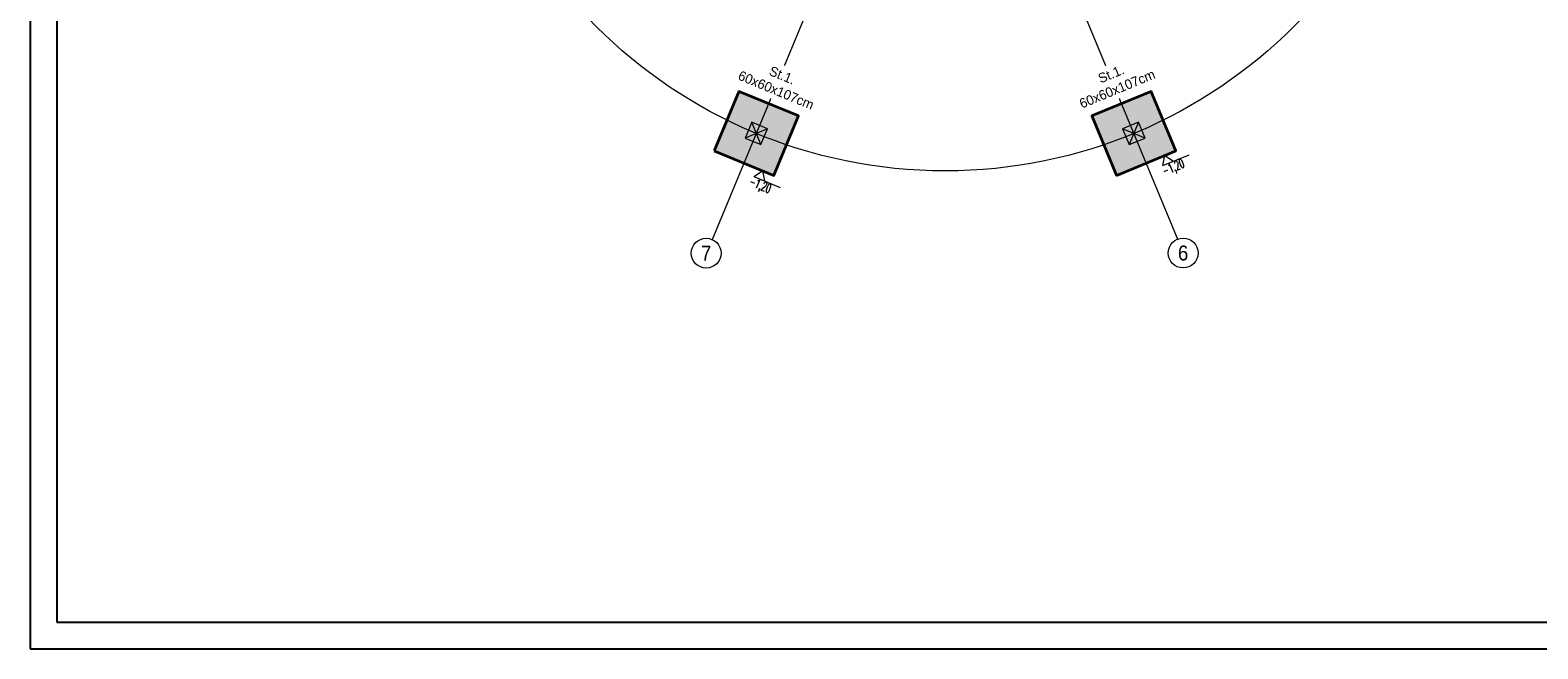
# Model space of a CAD drawing. Header units: millimetres. Extents: x 219841 to 236232, y -126388 to -112129.
# Tile 1 of 30: x 222162 to 223569, y -113614 to -113036. Entities that reach past the tile are written whole.
import ezdxf
from ezdxf.enums import TextEntityAlignment as Align
from ezdxf.lldxf.tags import DXFTag

# ---------------------------------------------------------------- set-up
doc = ezdxf.new("R2010")
doc.units = ezdxf.units.MM
for name, color, linetype, lineweight in [('A oś', 8, 'DASHDOT', 20), ('A-KOTE', 30, 'Continuous', 13), ('A-WIDOKOWA', 7, 'Continuous', 25), ('K_HATCH', 8, 'Continuous', 9), ('Opis', 41, 'Continuous', 9), ('przekrojowa', 45, 'Continuous', 35), ('widokowa', 151, 'Continuous', 18)]:
    doc.layers.add(name, color=color, linetype=linetype, lineweight=lineweight)
doc.styles.add('AK_Arial', font='arial.ttf', dxfattribs={"width": 0.7})
doc.styles.add('Arial', font='GOTHIC.TTF')
doc.styles.add('BA_OPISY_1-100', font='romans.shx', dxfattribs={"width": 0.6, "height": 25})
doc.styles.get("Standard").update_dxf_attribs({"font": 'GOTHIC.TTF'})
tags = doc.linetypes.add('DASHDOT', pattern=[25.4, 12.7, -6.35, 0, -6.35]).pattern_tags.tags
tags[10:11] = [DXFTag(74, 4), DXFTag(75, 0), DXFTag(340, '0'), DXFTag(46, 1.0), DXFTag(50, 0.0), DXFTag(44, 0.0), DXFTag(45, 0.0)]
tags[8:9] = [DXFTag(74, 4), DXFTag(75, 0), DXFTag(340, '0'), DXFTag(46, 1.0), DXFTag(50, 0.0), DXFTag(44, 0.0), DXFTag(45, 0.0)]
tags[6:7] = [DXFTag(74, 4), DXFTag(75, 0), DXFTag(340, '0'), DXFTag(46, 1.0), DXFTag(50, 0.0), DXFTag(44, 0.0), DXFTag(45, 0.0)]
tags[4:5] = [DXFTag(74, 4), DXFTag(75, 0), DXFTag(340, '0'), DXFTag(46, 1.0), DXFTag(50, 0.0), DXFTag(44, 0.0), DXFTag(45, 0.0)]
tags = doc.linetypes.add('HIDDEN2', pattern=[4.7625, 3.175, -1.5875]).pattern_tags.tags
tags[6:7] = [DXFTag(74, 4), DXFTag(75, 0), DXFTag(340, '0'), DXFTag(46, 1.0), DXFTag(50, 0.0), DXFTag(44, 0.0), DXFTag(45, 0.0)]
tags[4:5] = [DXFTag(74, 4), DXFTag(75, 0), DXFTag(340, '0'), DXFTag(46, 1.0), DXFTag(50, 0.0), DXFTag(44, 0.0), DXFTag(45, 0.0)]

# ---------------------------------------------------------------- blocks, each defined once
blk = doc.blocks.new('$OS')
at = {"linetype": 'ByBlock'}
blk.add_circle((0, 0), 75, dxfattribs=at)
at = {"linetype": 'ByBlock', "style": 'Arial', "width": 0.62}
blk.add_attdef('NR', text='', height=75, dxfattribs=at).set_placement((0, 0), align=Align.MIDDLE_CENTER)
blk = doc.blocks.new('FINISHING LEVEL 1')
at = {"color": 0, "linetype": 'Continuous'}
blk.add_line((-8, 12), (31.4, 12), dxfattribs=at)
blk.add_lwpolyline([(-8, 12), (0, 0), (8, 12)], dxfattribs=at)
at = {"color": 0, "style": 'BA_OPISY_1-100', "width": 0.6}
blk.add_attdef('FINISHING_LEVEL:', (-7.7, 15.3), '', height=12.5, dxfattribs=at)

msp = doc.modelspace()

# ---------------------------------------------------------------- hatches: boundary and pattern name
at = {"layer": 'K_HATCH'}
h = msp.add_hatch(dxfattribs=at)
h.set_pattern_fill('ANSI33', color=256, scale=1.5)
h.set_pattern_definition([(45, (222551.556, -113171.68), (-6.73519, 6.73519), []), (45, (222558.291, -113171.68), (-6.73519, 6.73519), [4.7625, -2.38125])])
h.paths.add_polyline_path([(222800.51, -112266.28), (222823.47, -112321.71), (222878.9, -112298.75), (222855.94, -112243.32)])
h.paths.add_polyline_path([(223152.57, -112298.75), (223208.01, -112321.71), (223230.97, -112266.28), (223175.54, -112243.32)])
h.paths.add_polyline_path([(223401.52, -112515.23), (223424.49, -112570.66), (223479.92, -112547.7), (223456.96, -112492.27)])
h.paths.add_polyline_path([(223152.57, -113116.25), (223175.54, -113171.68), (223230.97, -113148.72), (223208.01, -113093.29)])
h.paths.add_polyline_path([(222800.51, -113148.72), (222855.94, -113171.68), (222878.9, -113116.25), (222823.47, -113093.29)])
h.paths.add_polyline_path([(222551.56, -112867.3), (222574.52, -112922.73), (222629.95, -112899.77), (222606.99, -112844.34)])
h.paths.add_polyline_path([(222612.7, -112556.88), (222629.95, -112515.23), (222574.52, -112492.27), (222557.27, -112533.91)])
h.paths.add_polyline_path([(223462.67, -112908.94), (223479.92, -112867.3), (223424.49, -112844.34), (223407.24, -112885.98)])
h.paths.add_polyline_path([(223401.52, -112899.77), (223456.96, -112922.73), (223462.67, -112908.94), (223407.24, -112885.98)])
h.paths.add_polyline_path([(222551.56, -112547.7), (222606.99, -112570.66), (222612.7, -112556.88), (222557.27, -112533.91)])

# ---------------------------------------------------------------- linework, layer by layer
at = {"layer": 'A oś', "ltscale": 2}
for p, q in [((223233.1, -113232.26), (222798.37, -112182.74)), ((222798.37, -113232.26), (223233.1, -112182.74)), ((222798.37, -113232.26), (223233.1, -112182.74))]:
    msp.add_line(p, q, dxfattribs=at)
at = {"layer": 'A-WIDOKOWA'}
msp.add_lwpolyline([(222187.48, -113588.6), (224237.48, -113588.6), (224237.48, -112153.6), (222187.48, -112153.6)], close=True, dxfattribs=at)
at = {"layer": 'Defpoints'}
msp.add_lwpolyline([(222162.48, -113613.6), (224262.48, -113613.6), (224262.48, -112128.6), (222162.48, -112128.6)], close=True, dxfattribs=at)
at = {"layer": 'przekrojowa'}
for points in [[(222800.51, -113148.72), (222855.94, -113171.68), (222878.9, -113116.25), (222823.47, -113093.29)], [(223175.54, -113171.68), (223230.97, -113148.72), (223208.01, -113093.29), (223152.57, -113116.25)]]:
    msp.add_lwpolyline(points, close=True, dxfattribs=at)
at = {"layer": 'widokowa', "linetype": 'HIDDEN2'}
for p, q in [((222850.16, -113128.15), (222829.25, -113136.81)), ((222844.03, -113142.94), (222835.37, -113122.03)), ((223202.22, -113136.81), (223181.32, -113128.15)), ((223196.1, -113122.03), (223187.44, -113142.94))]:
    msp.add_line(p, q, dxfattribs=at)
for points in [[(222829.25, -113136.81), (222844.03, -113142.94), (222850.16, -113128.15), (222835.37, -113122.03)], [(223187.44, -113142.94), (223202.22, -113136.81), (223196.1, -113122.03), (223181.32, -113128.15)]]:
    msp.add_lwpolyline(points, close=True, dxfattribs=at)

# ---------------------------------------------------------------- block references
at = {"layer": 'A oś', "ltscale": 2}
ref = msp.add_blockref('$OS', (222792.92, -113244.31), dxfattribs=dict(at, xscale=0.1856868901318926, yscale=0.1856868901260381, zscale=0.185686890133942, rotation=359.9939558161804))
ref.add_attrib('NR', '7', dxfattribs={"layer": '0', "color": 1, "linetype": 'ByBlock', "ltscale": 2, "height": 13.93, "style": 'AK_Arial', "width": 0.9}).set_placement((222792.92, -113244.31), align=Align.MIDDLE_CENTER)
ref = msp.add_blockref('$OS', (223237.69, -113244.13), dxfattribs=dict(at, xscale=0.1856868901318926, yscale=0.1856868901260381, zscale=0.185686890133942, rotation=359.9939558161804))
ref.add_attrib('NR', '6', dxfattribs={"layer": '0', "color": 1, "linetype": 'ByBlock', "ltscale": 2, "height": 13.93, "style": 'AK_Arial', "width": 0.9}).set_placement((223237.69, -113244.13), align=Align.MIDDLE_CENTER)
at = {"layer": 'A-KOTE', "linetype": 'Continuous'}
ref = msp.add_blockref('FINISHING LEVEL 1', (223220.57, -113153.02), dxfattribs=dict(at, xscale=-0.674999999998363, yscale=0.6749999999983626, zscale=0.6749999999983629, rotation=202.4999999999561))
ref.add_attrib('FINISHING_LEVEL:', '-1,20', (223220.56, -113171.63), dxfattribs={"layer": '0', "color": 0, "height": 8.437, "rotation": 22.5, "style": 'BA_OPISY_1-100', "width": 0.6})
ref = msp.add_blockref('FINISHING LEVEL 1', (222845.38, -113167.31), dxfattribs=dict(at, xscale=-0.674999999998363, yscale=0.6749999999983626, zscale=0.6749999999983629, rotation=157.4999999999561))
ref.add_attrib('FINISHING_LEVEL:', '-1,20', (222832.21, -113180.45), dxfattribs={"layer": '0', "color": 0, "height": 8.437, "rotation": 337.5, "style": 'BA_OPISY_1-100', "width": 0.6})

# ---------------------------------------------------------------- next in the draw order: texts
at = {"layer": 'Opis', "char_height": 9, "width": 146.3679, "attachment_point": 5, "bg_fill": 2}
for insert, rotation in [((222860.99, -113085.23), 337.5), ((223173.41, -113084.02), 22.5)]:
    msp.add_mtext('\\pxb0.555556,qc,t0;St.1.\\P60x60x107cm', dxfattribs=dict(at, insert=insert, rotation=rotation))

# ---------------------------------------------------------------- next in the draw order: linework, layer by layer
at = {"layer": 'A oś', "ltscale": 2}
msp.add_circle((223015.74, -112707.5), 460, dxfattribs=at)

doc.saveas('drawing.dxf')
